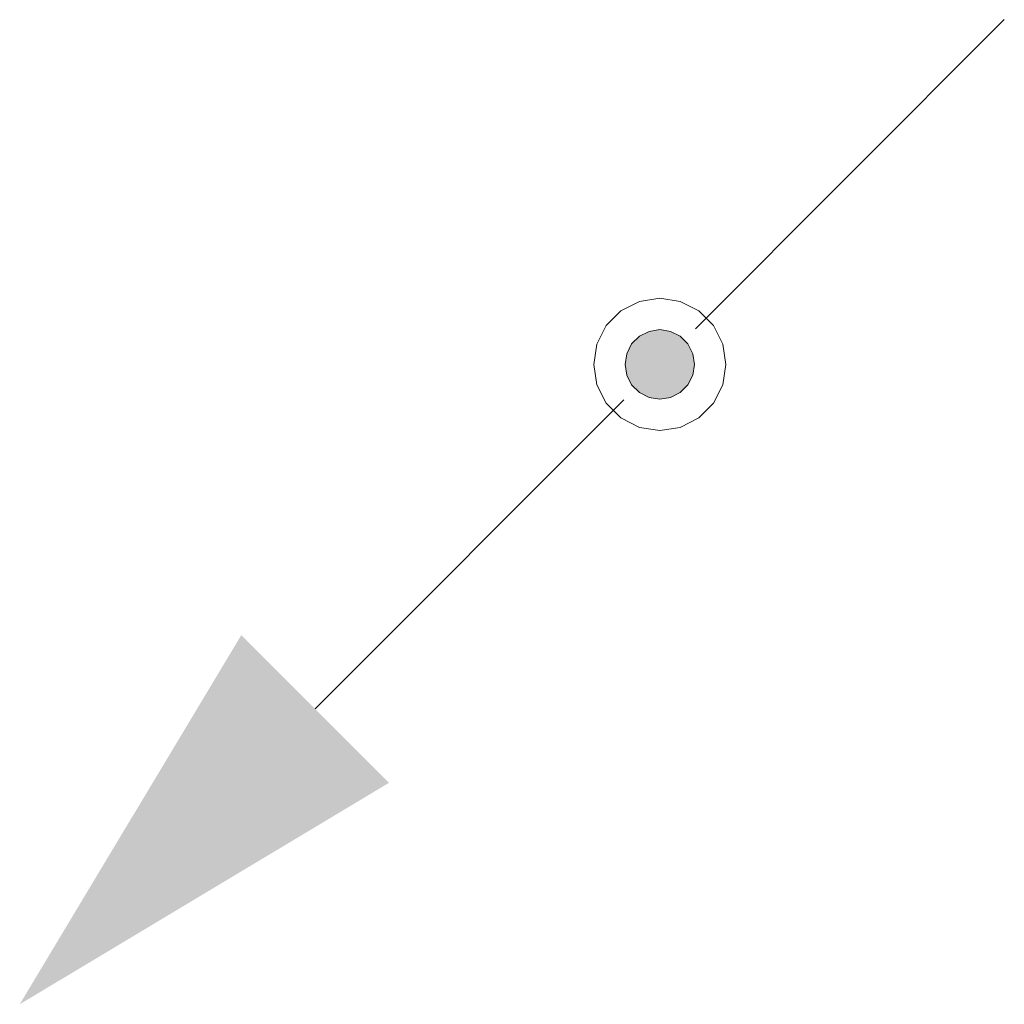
# Model space of a CAD drawing. Header units: millimetres. Extents: x -8524 to 36478, y -680 to 5832.
# Tile 1 of 4: x -8524 to -8242, y 312 to 595. Entities that reach past the tile are written whole.
import ezdxf

# ---------------------------------------------------------------- set-up
doc = ezdxf.new("R2010")
doc.units = ezdxf.units.MM
doc.layers.add('Studená voda', color=7, linetype='Continuous')

# ---------------------------------------------------------------- blocks, each defined once
blk = doc.blocks.new('Konec potrubí-PipeEnd SV-PWC Studená voda D20-ID-31-8-29-6485')
at = {"layer": 'Studená voda', "lineweight": 5}
for points in [[(10, 0), (9.51, 3.09), (8.09, 5.88), (5.88, 8.09), (3.09, 9.51), (0, 10), (-3.09, 9.51), (-5.88, 8.09), (-8.09, 5.88), (-9.51, 3.09), (-10, 0), (-9.51, -3.09), (-8.09, -5.88), (-5.88, -8.09), (-3.09, -9.51), (0, -10), (3.09, -9.51), (5.88, -8.09), (8.09, -5.88), (9.51, -3.09)], [(-183.85, -183.85), (-120.21, -77.78), (-77.78, -120.21)]]:
    blk.add_hatch(color=140, dxfattribs=at).paths.add_polyline_path(points)
at = {"layer": 'Studená voda', "color": 140, "lineweight": 5}
for p, q in [((10.25, 10.25), (98.92, 99.07)), ((-98.99, -98.99), (-10.32, -10.18))]:
    blk.add_line(p, q, dxfattribs=at)
blk = doc.blocks.new('Začátek potrubí-PipeStart Kanalizace D50-ID-31-8-29-136-16')
at = {"layer": 'Studená voda', "color": 140, "lineweight": 5}
for points in [[(-40584.04, -5047), (-40583.11, -5052.87), (-40584.04, -5058.74), (-40586.74, -5064.04), (-40590.94, -5068.24), (-40596.24, -5070.94), (-40602.11, -5071.87), (-40607.98, -5070.94), (-40613.27, -5068.24), (-40617.48, -5064.04), (-40620.18, -5058.74), (-40621.11, -5052.87), (-40620.18, -5047), (-40617.48, -5041.7), (-40613.27, -5037.5), (-40607.98, -5034.8), (-40602.11, -5033.87), (-40596.24, -5034.8), (-40590.94, -5037.5), (-40586.74, -5041.7), (-40584.04, -5047)], [(-40592.6, -5049.78), (-40592.11, -5052.87), (-40592.6, -5055.96), (-40594.02, -5058.75), (-40596.23, -5060.96), (-40599.02, -5062.38), (-40602.11, -5062.87), (-40605.2, -5062.38), (-40607.98, -5060.96), (-40610.2, -5058.75), (-40611.62, -5055.96), (-40612.11, -5052.87), (-40611.62, -5049.78), (-40610.2, -5046.99), (-40607.98, -5044.78), (-40605.2, -5043.36), (-40602.11, -5042.87), (-40599.02, -5043.36), (-40596.23, -5044.78), (-40594.02, -5046.99), (-40592.6, -5049.78)]]:
    blk.add_lwpolyline(points, dxfattribs=at)

msp = doc.modelspace()

# ---------------------------------------------------------------- block references
at = {"layer": 'Studená voda', "color": 140, "lineweight": 5}
for name, p in [('Konec potrubí-PipeEnd SV-PWC Studená voda D20-ID-31-8-29-6485', (-8340.54, 495.69)), ('Začátek potrubí-PipeStart Kanalizace D50-ID-31-8-29-136-16', (32261.56, 5548.56))]:
    msp.add_blockref(name, p, dxfattribs=at)

doc.saveas('drawing.dxf')
